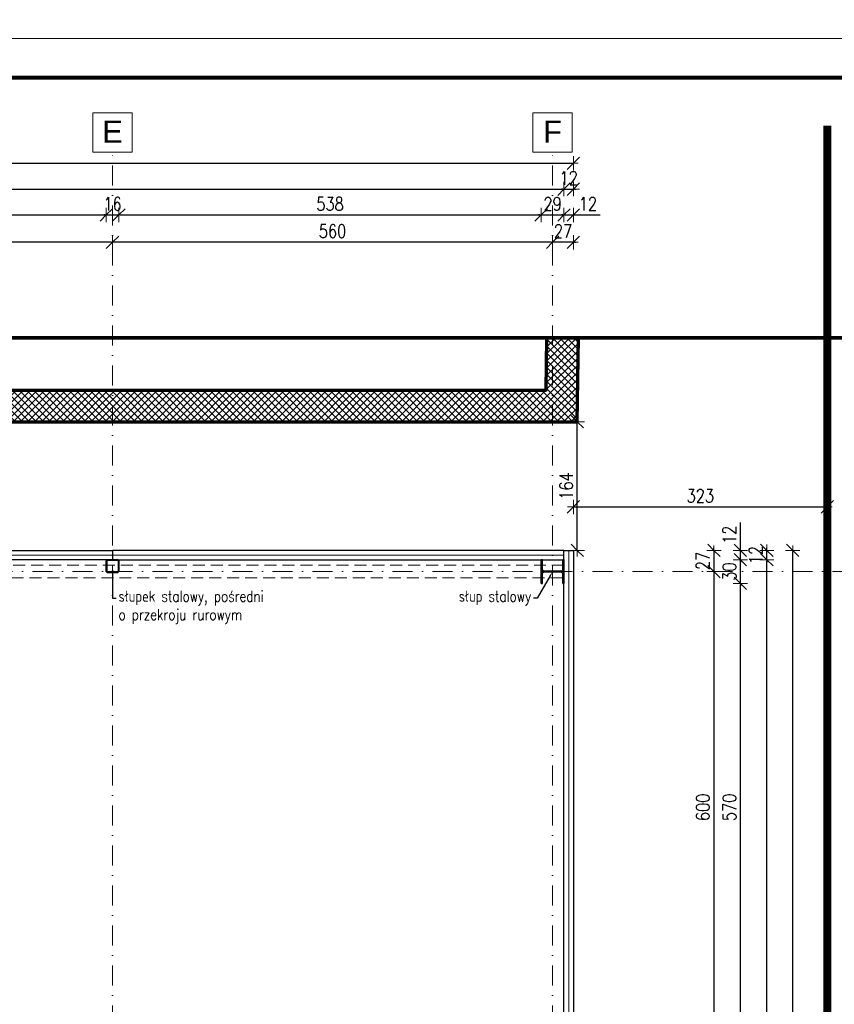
# Model space of a CAD drawing. Header units: millimetres. Extents: x 16720 to 74016, y 25810 to 81213.
# Tile 140 of 256: x 34469 to 35505, y 32107 to 33360. Entities that reach past the tile are written whole.
import ezdxf
from ezdxf import colors
from ezdxf.entities.mleader import LeaderData, LeaderLine
from ezdxf.math import Vec2, Vec3

# ---------------------------------------------------------------- set-up
doc = ezdxf.new("R2010")
doc.units = ezdxf.units.MM
doc.linetypes.add('DASHDOTX2', pattern=[50.8, 25.4, -12.7, 0, -12.7])
doc.linetypes.add('HIDDENX2', pattern=[19.05, 12.7, -6.35])
for name, color, linetype, lineweight in [('1', 7, 'Continuous', 9), ('_GRUBE', 7, 'Continuous', 40), ('_HATCH', 157, 'Continuous', 5), ('_IZOLACJA TERM.', 94, 'BATTING', 9), ('_L_GRANICA DZIAŁKI', 10, 'Continuous', 25), ('_OPISY', 110, 'Continuous', 9), ('_OŚ', 165, 'DASHDOTX2', 9), ('_PRZERYWANE', 252, 'HIDDENX2', 9), ('_PŁYTA WARSTWOWA', 70, 'Continuous', 25), ('_RAMKA', 212, 'Continuous', 9), ('_STAL', 113, 'Continuous', 35), ('_WYMIAR', 151, 'Continuous', 9)]:
    doc.layers.add(name, color=color, linetype=linetype, lineweight=lineweight)
doc.styles.add('ROMANS', font='romans.shx', dxfattribs={"width": 0.8, "height": 17})
doc.styles.get("Standard").update_dxf_attribs({"font": 'arial.ttf'})
doc.linetypes.add('BATTING', pattern='A,0.00254,-2.54,[134,ltypeshp.shx,S=2.54,R=0,X=-2.54,Y=0],-5.08,[134,ltypeshp.shx,S=2.54,R=180,X=2.54,Y=0],-2.54', length=10.16254)
doc.dimstyles.new('DOM w 100', dxfattribs={"dimscale": 8, "dimtxt": 2.5, "dimasz": 0.2, "dimexe": 1.25, "dimexo": 2, "dimgap": 0.7, "dimtad": 1, "dimdec": 0, "dimtxsty": 'ROMANS', "dimblk1": 'wymgreg', "dimblk2": 'wymgregII', "dimsah": 1, "dimcen": 2.5, "dimdle": 1, "dimse1": 1, "dimse2": 1, "dimadec": 0, "dimazin": 0, "dimtfac": 1, "dimtdec": 0, "dimtix": 1, "dimtmove": 1, "dimatfit": 3, "dimfxl": 1.25, "dimarcsym": 0})

# ---------------------------------------------------------------- blocks, each defined once
blk = doc.blocks.new('wymgreg')
at = {"layer": '1'}
for p, q in [((0, 0), (-4.95, -4.95)), ((4.77, 0), (-3.89, 0)), ((0, 5.67), (0, -5.67)), ((0, 0), (4.95, 4.95))]:
    blk.add_line(p, q, dxfattribs=at)
blk = doc.blocks.new('wymgregII')
at = {"layer": '1', "rotation": 180}
blk.add_blockref('wymgreg', (0, 0), dxfattribs=at)
blk = doc.blocks.new('*D6207')
at = {"layer": '_WYMIAR', "color": 0, "lineweight": -2}
blk.add_line((32321.8, 33176.9), (35171.6, 33176.9), dxfattribs=at)
at = {"layer": 'Defpoints', "color": 0}
for p in [(35173.2, 33176.9), (32320.2, 32684.4), (35173.2, 32684.4)]:
    blk.add_point(p, dxfattribs=at)
at = {"layer": '_WYMIAR', "color": 0, "linetype": 'ByBlock', "lineweight": -2, "xscale": 1.6, "yscale": 1.6, "zscale": 1.6, "rotation": 180}
blk.add_blockref('wymgreg', (32320.2, 33176.9), dxfattribs=at)
at = {"layer": '_WYMIAR', "color": 0, "linetype": 'ByBlock', "lineweight": -2, "xscale": 1.6, "yscale": 1.6, "zscale": 1.6}
blk.add_blockref('wymgregII', (35173.2, 33176.9), dxfattribs=at)
at = {"layer": '_WYMIAR', "color": 0, "insert": (33780.6, 33191), "char_height": 17, "attachment_point": 5, "style": 'ROMANS'}
blk.add_mtext('2853', dxfattribs=at)
blk = doc.blocks.new('*D6211')
at = {"layer": '_WYMIAR', "color": 0, "lineweight": -2}
blk.add_line((32333.8, 33144), (35159.6, 33144), dxfattribs=at)
at = {"layer": 'Defpoints', "color": 0}
for p in [(35161.2, 33144), (32332.2, 32684.4), (35161.2, 32684.4)]:
    blk.add_point(p, dxfattribs=at)
at = {"layer": '_WYMIAR', "color": 0, "linetype": 'ByBlock', "lineweight": -2, "xscale": 1.6, "yscale": 1.6, "zscale": 1.6, "rotation": 180}
blk.add_blockref('wymgreg', (32332.2, 33144), dxfattribs=at)
at = {"layer": '_WYMIAR', "color": 0, "linetype": 'ByBlock', "lineweight": -2, "xscale": 1.6, "yscale": 1.6, "zscale": 1.6}
blk.add_blockref('wymgregII', (35161.2, 33144), dxfattribs=at)
at = {"layer": '_WYMIAR', "color": 0, "insert": (33780.6, 33158.1), "char_height": 17, "attachment_point": 5, "style": 'ROMANS'}
blk.add_mtext('2829', dxfattribs=at)
blk = doc.blocks.new('*D6212')
at = {"layer": '_WYMIAR', "color": 0, "lineweight": -2}
for p, q in [((35159.6, 33144), (35158, 33144)), ((35161.2, 33144), (35173.2, 33144)), ((35174.8, 33144), (35176.4, 33144))]:
    blk.add_line(p, q, dxfattribs=at)
at = {"layer": 'Defpoints', "color": 0}
for p in [(35173.2, 33144), (35161.2, 32684.4), (35173.2, 32684.4)]:
    blk.add_point(p, dxfattribs=at)
at = {"layer": '_WYMIAR', "color": 0, "linetype": 'ByBlock', "lineweight": -2, "xscale": 1.6, "yscale": 1.6, "zscale": 1.6}
blk.add_blockref('wymgreg', (35161.2, 33144), dxfattribs=at)
at = {"layer": '_WYMIAR', "color": 0, "linetype": 'ByBlock', "lineweight": -2, "xscale": 1.6, "yscale": 1.6, "zscale": 1.6, "rotation": 180}
blk.add_blockref('wymgregII', (35173.2, 33144), dxfattribs=at)
at = {"layer": '_WYMIAR', "color": 0, "insert": (35167.2, 33158.1), "char_height": 17, "attachment_point": 5, "style": 'ROMANS'}
blk.add_mtext('12', dxfattribs=at)
blk = doc.blocks.new('*D6221')
at = {"layer": '_WYMIAR', "color": 0, "lineweight": -2}
blk.add_line((34036.3, 33111.1), (34577.1, 33111.1), dxfattribs=at)
at = {"layer": 'Defpoints', "color": 0}
for p in [(34578.7, 33111.1), (34034.7, 32667.6), (34578.7, 32667.6)]:
    blk.add_point(p, dxfattribs=at)
at = {"layer": '_WYMIAR', "color": 0, "linetype": 'ByBlock', "lineweight": -2, "xscale": 1.6, "yscale": 1.6, "zscale": 1.6, "rotation": 180}
blk.add_blockref('wymgreg', (34034.7, 33111.1), dxfattribs=at)
at = {"layer": '_WYMIAR', "color": 0, "linetype": 'ByBlock', "lineweight": -2, "xscale": 1.6, "yscale": 1.6, "zscale": 1.6}
blk.add_blockref('wymgregII', (34578.7, 33111.1), dxfattribs=at)
at = {"layer": '_WYMIAR', "color": 0, "insert": (34306.7, 33125.2), "char_height": 17, "attachment_point": 5, "style": 'ROMANS'}
blk.add_mtext('544', dxfattribs=at)
blk = doc.blocks.new('*D6222')
at = {"layer": '_WYMIAR', "color": 0, "lineweight": -2}
for p, q in [((34577.1, 33111.1), (34575.5, 33111.1)), ((34578.7, 33111.1), (34594.7, 33111.1)), ((34596.3, 33111.1), (34597.9, 33111.1))]:
    blk.add_line(p, q, dxfattribs=at)
at = {"layer": 'Defpoints', "color": 0}
for p in [(34594.7, 33111.1), (34578.7, 32667.6), (34594.7, 32667.6)]:
    blk.add_point(p, dxfattribs=at)
at = {"layer": '_WYMIAR', "color": 0, "linetype": 'ByBlock', "lineweight": -2, "xscale": 1.6, "yscale": 1.6, "zscale": 1.6}
blk.add_blockref('wymgreg', (34578.7, 33111.1), dxfattribs=at)
at = {"layer": '_WYMIAR', "color": 0, "linetype": 'ByBlock', "lineweight": -2, "xscale": 1.6, "yscale": 1.6, "zscale": 1.6, "rotation": 180}
blk.add_blockref('wymgregII', (34594.7, 33111.1), dxfattribs=at)
at = {"layer": '_WYMIAR', "color": 0, "insert": (34586.7, 33125.2), "char_height": 17, "attachment_point": 5, "style": 'ROMANS'}
blk.add_mtext('16', dxfattribs=at)
blk = doc.blocks.new('*D6223')
at = {"layer": '_WYMIAR', "color": 0, "lineweight": -2}
blk.add_line((34596.3, 33111.1), (35130.6, 33111.1), dxfattribs=at)
at = {"layer": 'Defpoints', "color": 0}
for p in [(35132.2, 33111.1), (34594.7, 32667.6), (35132.2, 32672.4)]:
    blk.add_point(p, dxfattribs=at)
at = {"layer": '_WYMIAR', "color": 0, "linetype": 'ByBlock', "lineweight": -2, "xscale": 1.6, "yscale": 1.6, "zscale": 1.6, "rotation": 180}
blk.add_blockref('wymgreg', (34594.7, 33111.1), dxfattribs=at)
at = {"layer": '_WYMIAR', "color": 0, "linetype": 'ByBlock', "lineweight": -2, "xscale": 1.6, "yscale": 1.6, "zscale": 1.6}
blk.add_blockref('wymgregII', (35132.2, 33111.1), dxfattribs=at)
at = {"layer": '_WYMIAR', "color": 0, "insert": (34863.5, 33125.2), "char_height": 17, "attachment_point": 5, "style": 'ROMANS'}
blk.add_mtext('538', dxfattribs=at)
blk = doc.blocks.new('*D6224')
at = {"layer": '_WYMIAR', "color": 0, "lineweight": -2}
for p, q in [((35130.6, 33111.1), (35129, 33111.1)), ((35132.2, 33111.1), (35161.2, 33111.1)), ((35162.8, 33111.1), (35164.4, 33111.1))]:
    blk.add_line(p, q, dxfattribs=at)
at = {"layer": 'Defpoints', "color": 0}
for p in [(35161.2, 33111.1), (35132.2, 32672.4), (35161.2, 32672.4)]:
    blk.add_point(p, dxfattribs=at)
at = {"layer": '_WYMIAR', "color": 0, "linetype": 'ByBlock', "lineweight": -2, "xscale": 1.6, "yscale": 1.6, "zscale": 1.6}
blk.add_blockref('wymgreg', (35132.2, 33111.1), dxfattribs=at)
at = {"layer": '_WYMIAR', "color": 0, "linetype": 'ByBlock', "lineweight": -2, "xscale": 1.6, "yscale": 1.6, "zscale": 1.6, "rotation": 180}
blk.add_blockref('wymgregII', (35161.2, 33111.1), dxfattribs=at)
at = {"layer": '_WYMIAR', "color": 0, "insert": (35146.7, 33125.2), "char_height": 17, "attachment_point": 5, "style": 'ROMANS'}
blk.add_mtext('29', dxfattribs=at)
blk = doc.blocks.new('*D6225')
at = {"layer": '_WYMIAR', "color": 0, "lineweight": -2}
for p, q in [((35159.6, 33111.1), (35158, 33111.1)), ((35161.2, 33111.1), (35173.2, 33111.1)), ((35173.2, 33111.1), (35207.3, 33111.1))]:
    blk.add_line(p, q, dxfattribs=at)
at = {"layer": 'Defpoints', "color": 0}
for p in [(35173.2, 33111.1), (35173.2, 32684.4), (35161.2, 32672.4)]:
    blk.add_point(p, dxfattribs=at)
at = {"layer": '_WYMIAR', "color": 0, "linetype": 'ByBlock', "lineweight": -2, "xscale": 1.6, "yscale": 1.6, "zscale": 1.6}
blk.add_blockref('wymgreg', (35161.2, 33111.1), dxfattribs=at)
at = {"layer": '_WYMIAR', "color": 0, "linetype": 'ByBlock', "lineweight": -2, "xscale": 1.6, "yscale": 1.6, "zscale": 1.6, "rotation": 180}
blk.add_blockref('wymgregII', (35173.2, 33111.1), dxfattribs=at)
at = {"layer": '_WYMIAR', "color": 0, "insert": (35191.7, 33125.2), "char_height": 17, "attachment_point": 5, "style": 'ROMANS'}
blk.add_mtext('12', dxfattribs=at)
blk = doc.blocks.new('*D6226')
at = {"layer": '_WYMIAR', "color": 0, "lineweight": -2}
for p, q in [((35145.1, 33076.4), (35143.5, 33076.4)), ((35173.2, 33076.4), (35146.7, 33076.4)), ((35174.8, 33076.4), (35176.4, 33076.4))]:
    blk.add_line(p, q, dxfattribs=at)
at = {"layer": 'Defpoints', "color": 0}
for p in [(35146.7, 33076.4), (35173.2, 32684.4), (35146.7, 32667.8)]:
    blk.add_point(p, dxfattribs=at)
at = {"layer": '_WYMIAR', "color": 0, "linetype": 'ByBlock', "lineweight": -2, "xscale": 1.6, "yscale": 1.6, "zscale": 1.6}
blk.add_blockref('wymgregII', (35146.7, 33076.4), dxfattribs=at)
at = {"layer": '_WYMIAR', "color": 0, "linetype": 'ByBlock', "lineweight": -2, "xscale": 1.6, "yscale": 1.6, "zscale": 1.6, "rotation": 180}
blk.add_blockref('wymgreg', (35173.2, 33076.4), dxfattribs=at)
at = {"layer": '_WYMIAR', "color": 0, "insert": (35160, 33090.5), "char_height": 17, "attachment_point": 5, "style": 'ROMANS'}
blk.add_mtext('27', dxfattribs=at)
blk = doc.blocks.new('*D6227')
at = {"layer": '_WYMIAR', "color": 0, "lineweight": -2}
blk.add_line((35145.1, 33076.4), (34588.3, 33076.4), dxfattribs=at)
at = {"layer": 'Defpoints', "color": 0}
for p in [(34586.7, 33076.4), (34586.7, 33076.4), (35146.7, 32667.8)]:
    blk.add_point(p, dxfattribs=at)
at = {"layer": '_WYMIAR', "color": 0, "linetype": 'ByBlock', "lineweight": -2, "xscale": 1.6, "yscale": 1.6, "zscale": 1.6, "rotation": 180}
blk.add_blockref('wymgregII', (34586.7, 33076.4), dxfattribs=at)
at = {"layer": '_WYMIAR', "color": 0, "linetype": 'ByBlock', "lineweight": -2, "xscale": 1.6, "yscale": 1.6, "zscale": 1.6}
blk.add_blockref('wymgreg', (35146.7, 33076.4), dxfattribs=at)
at = {"layer": '_WYMIAR', "color": 0, "insert": (34866.7, 33090.5), "char_height": 17, "attachment_point": 5, "style": 'ROMANS'}
blk.add_mtext('560', dxfattribs=at)
blk = doc.blocks.new('*D6228')
at = {"layer": '_WYMIAR', "color": 0, "lineweight": -2}
blk.add_line((34585.1, 33076.4), (34028.3, 33076.4), dxfattribs=at)
at = {"layer": 'Defpoints', "color": 0}
for p in [(34026.7, 33076.4), (34026.7, 33076.4), (34586.7, 33076.4)]:
    blk.add_point(p, dxfattribs=at)
at = {"layer": '_WYMIAR', "color": 0, "linetype": 'ByBlock', "lineweight": -2, "xscale": 1.6, "yscale": 1.6, "zscale": 1.6, "rotation": 180}
blk.add_blockref('wymgregII', (34026.7, 33076.4), dxfattribs=at)
at = {"layer": '_WYMIAR', "color": 0, "linetype": 'ByBlock', "lineweight": -2, "xscale": 1.6, "yscale": 1.6, "zscale": 1.6}
blk.add_blockref('wymgreg', (34586.7, 33076.4), dxfattribs=at)
at = {"layer": '_WYMIAR', "color": 0, "insert": (34306.7, 33090.5), "char_height": 17, "attachment_point": 5, "style": 'ROMANS'}
blk.add_mtext('560', dxfattribs=at)
blk = doc.blocks.new('*D6233')
at = {"layer": '_WYMIAR', "color": 0, "lineweight": -2}
blk.add_line((35452.4, 29632), (35452.4, 32682.8), dxfattribs=at)
at = {"layer": 'Defpoints', "color": 0}
for p in [(35173.2, 32684.4), (35452.4, 32684.4), (35173.2, 29630.4)]:
    blk.add_point(p, dxfattribs=at)
at = {"layer": '_WYMIAR', "color": 0, "linetype": 'ByBlock', "lineweight": -2, "xscale": 1.6, "yscale": 1.6, "zscale": 1.6}
for name, p, rotation in [('wymgregII', (35452.4, 32684.4), 90), ('wymgreg', (35452.4, 29630.4), 270)]:
    blk.add_blockref(name, p, dxfattribs=dict(at, rotation=rotation))
at = {"layer": '_WYMIAR', "color": 0, "insert": (35438.3, 31157.4), "char_height": 17, "attachment_point": 5, "rotation": 90, "style": 'ROMANS'}
blk.add_mtext('3054', dxfattribs=at)
blk = doc.blocks.new('*D6235')
at = {"layer": '_WYMIAR', "color": 0, "lineweight": -2}
blk.add_line((35419.4, 29644), (35419.4, 32670.8), dxfattribs=at)
at = {"layer": 'Defpoints', "color": 0}
for p in [(35161.2, 32672.4), (35419.4, 32672.4), (35161.2, 29642.4)]:
    blk.add_point(p, dxfattribs=at)
at = {"layer": '_WYMIAR', "color": 0, "linetype": 'ByBlock', "lineweight": -2, "xscale": 1.6, "yscale": 1.6, "zscale": 1.6}
for name, p, rotation in [('wymgregII', (35419.4, 32672.4), 90), ('wymgreg', (35419.4, 29642.4), 270)]:
    blk.add_blockref(name, p, dxfattribs=dict(at, rotation=rotation))
at = {"layer": '_WYMIAR', "color": 0, "insert": (35405.3, 31157.4), "char_height": 17, "attachment_point": 5, "rotation": 90, "style": 'ROMANS'}
blk.add_mtext('3030', dxfattribs=at)
blk = doc.blocks.new('*D6236')
at = {"layer": '_WYMIAR', "color": 0, "lineweight": -2}
for p, q in [((35419.4, 32686), (35419.4, 32687.6)), ((35419.4, 32672.4), (35419.4, 32684.4)), ((35419.4, 32670.8), (35419.4, 32669.2))]:
    blk.add_line(p, q, dxfattribs=at)
at = {"layer": 'Defpoints', "color": 0}
for p in [(35173.2, 32684.4), (35419.4, 32684.4), (35161.2, 32672.4)]:
    blk.add_point(p, dxfattribs=at)
at = {"layer": '_WYMIAR', "color": 0, "linetype": 'ByBlock', "lineweight": -2, "xscale": 1.6, "yscale": 1.6, "zscale": 1.6}
for name, p, rotation in [('wymgregII', (35419.4, 32684.4), 270), ('wymgreg', (35419.4, 32672.4), 90)]:
    blk.add_blockref(name, p, dxfattribs=dict(at, rotation=rotation))
at = {"layer": '_WYMIAR', "color": 0, "insert": (35405.3, 32678.4), "char_height": 17, "attachment_point": 5, "rotation": 90, "style": 'ROMANS'}
blk.add_mtext('12', dxfattribs=at)
blk = doc.blocks.new('*D6247')
at = {"layer": '_WYMIAR', "color": 0, "lineweight": -2}
blk.add_line((35385.8, 32074), (35385.8, 32640.8), dxfattribs=at)
at = {"layer": 'Defpoints', "color": 0}
for p in [(35161.2, 32642.4), (35385.8, 32642.4), (35161.2, 32072.4)]:
    blk.add_point(p, dxfattribs=at)
at = {"layer": '_WYMIAR', "color": 0, "linetype": 'ByBlock', "lineweight": -2, "xscale": 1.6, "yscale": 1.6, "zscale": 1.6}
for name, p, rotation in [('wymgregII', (35385.8, 32642.4), 90), ('wymgreg', (35385.8, 32072.4), 270)]:
    blk.add_blockref(name, p, dxfattribs=dict(at, rotation=rotation))
at = {"layer": '_WYMIAR', "color": 0, "insert": (35371.7, 32357.4), "char_height": 17, "attachment_point": 5, "rotation": 90, "style": 'ROMANS'}
blk.add_mtext('570', dxfattribs=at)
blk = doc.blocks.new('*D6248')
at = {"layer": '_WYMIAR', "color": 0, "lineweight": -2}
for p, q in [((35385.8, 32674), (35385.8, 32675.6)), ((35385.8, 32642.4), (35385.8, 32672.4)), ((35385.8, 32640.8), (35385.8, 32639.2))]:
    blk.add_line(p, q, dxfattribs=at)
at = {"layer": 'Defpoints', "color": 0}
for p in [(35161.2, 32672.4), (35385.8, 32672.4), (35161.2, 32642.4)]:
    blk.add_point(p, dxfattribs=at)
at = {"layer": '_WYMIAR', "color": 0, "linetype": 'ByBlock', "lineweight": -2, "xscale": 1.6, "yscale": 1.6, "zscale": 1.6}
for name, p, rotation in [('wymgregII', (35385.8, 32672.4), 270), ('wymgreg', (35385.8, 32642.4), 90)]:
    blk.add_blockref(name, p, dxfattribs=dict(at, rotation=rotation))
at = {"layer": '_WYMIAR', "color": 0, "insert": (35371.7, 32657.4), "char_height": 17, "attachment_point": 5, "rotation": 90, "style": 'ROMANS'}
blk.add_mtext('30', dxfattribs=at)
blk = doc.blocks.new('*D6249')
at = {"layer": '_WYMIAR', "color": 0, "lineweight": -2}
for p, q in [((35385.8, 32684.4), (35385.8, 32719.8)), ((35385.8, 32672.4), (35385.8, 32684.4)), ((35385.8, 32670.8), (35385.8, 32669.2))]:
    blk.add_line(p, q, dxfattribs=at)
at = {"layer": 'Defpoints', "color": 0}
for p in [(35161.2, 32684.4), (35385.8, 32684.4), (35161.2, 32672.4)]:
    blk.add_point(p, dxfattribs=at)
at = {"layer": '_WYMIAR', "color": 0, "linetype": 'ByBlock', "lineweight": -2, "xscale": 1.6, "yscale": 1.6, "zscale": 1.6}
for name, p, rotation in [('wymgregII', (35385.8, 32684.4), 270), ('wymgreg', (35385.8, 32672.4), 90)]:
    blk.add_blockref(name, p, dxfattribs=dict(at, rotation=rotation))
at = {"layer": '_WYMIAR', "color": 0, "insert": (35371.7, 32704.2), "char_height": 17, "attachment_point": 5, "rotation": 90, "style": 'ROMANS'}
blk.add_mtext('12', dxfattribs=at)
blk = doc.blocks.new('*D6250')
at = {"layer": '_WYMIAR', "color": 0, "lineweight": -2}
for p, q in [((35352.1, 32686), (35352.1, 32687.6)), ((35352.1, 32684.4), (35352.1, 32657.4)), ((35352.1, 32655.8), (35352.1, 32654.2))]:
    blk.add_line(p, q, dxfattribs=at)
at = {"layer": 'Defpoints', "color": 0}
for p in [(35173.2, 32684.4), (35164.5, 32657.4), (35352.1, 32657.4)]:
    blk.add_point(p, dxfattribs=at)
at = {"layer": '_WYMIAR', "color": 0, "linetype": 'ByBlock', "lineweight": -2, "xscale": 1.6, "yscale": 1.6, "zscale": 1.6}
for name, p, rotation in [('wymgreg', (35352.1, 32684.4), 270), ('wymgregII', (35352.1, 32657.4), 90)]:
    blk.add_blockref(name, p, dxfattribs=dict(at, rotation=rotation))
at = {"layer": '_WYMIAR', "color": 0, "insert": (35338, 32670.9), "char_height": 17, "attachment_point": 5, "rotation": 90, "style": 'ROMANS'}
blk.add_mtext('27', dxfattribs=at)
blk = doc.blocks.new('*D6251')
at = {"layer": '_WYMIAR', "color": 0, "lineweight": -2}
blk.add_line((35352.1, 32655.8), (35352.1, 32059), dxfattribs=at)
at = {"layer": 'Defpoints', "color": 0}
for p in [(35164.5, 32657.4), (35164.5, 32057.4), (35352.1, 32057.4)]:
    blk.add_point(p, dxfattribs=at)
at = {"layer": '_WYMIAR', "color": 0, "linetype": 'ByBlock', "lineweight": -2, "xscale": 1.6, "yscale": 1.6, "zscale": 1.6}
for name, p, rotation in [('wymgreg', (35352.1, 32657.4), 90), ('wymgregII', (35352.1, 32057.4), 270)]:
    blk.add_blockref(name, p, dxfattribs=dict(at, rotation=rotation))
at = {"layer": '_WYMIAR', "color": 0, "insert": (35338, 32357.4), "char_height": 17, "attachment_point": 5, "rotation": 90, "style": 'ROMANS'}
blk.add_mtext('600', dxfattribs=at)
blk = doc.blocks.new('*D6315')
at = {"layer": '_WYMIAR', "color": 0, "lineweight": -2}
blk.add_line((35178.2, 32686), (35178.2, 32846.5), dxfattribs=at)
at = {"layer": 'Defpoints', "color": 0}
for p in [(35173.2, 32848.1), (35178.2, 32848.1), (35173.2, 32684.4)]:
    blk.add_point(p, dxfattribs=at)
at = {"layer": '_WYMIAR', "color": 0, "linetype": 'ByBlock', "lineweight": -2, "xscale": 1.6, "yscale": 1.6, "zscale": 1.6}
for name, p, rotation in [('wymgregII', (35178.2, 32848.1), 90), ('wymgreg', (35178.2, 32684.4), 270)]:
    blk.add_blockref(name, p, dxfattribs=dict(at, rotation=rotation))
at = {"layer": '_WYMIAR', "color": 0, "insert": (35164.1, 32766.3), "char_height": 17, "attachment_point": 5, "rotation": 90, "style": 'ROMANS'}
blk.add_mtext('164', dxfattribs=at)
blk = doc.blocks.new('*D6316')
at = {"layer": '_WYMIAR', "color": 0, "lineweight": -2}
blk.add_line((35174.8, 32739.7), (35494.8, 32739.7), dxfattribs=at)
at = {"layer": 'Defpoints', "color": 0}
for p in [(35496.4, 32739.7), (35173.2, 32684.4), (35496.4, 32684.5)]:
    blk.add_point(p, dxfattribs=at)
at = {"layer": '_WYMIAR', "color": 0, "linetype": 'ByBlock', "lineweight": -2, "xscale": 1.6, "yscale": 1.6, "zscale": 1.6, "rotation": 180}
blk.add_blockref('wymgreg', (35173.2, 32739.7), dxfattribs=at)
at = {"layer": '_WYMIAR', "color": 0, "linetype": 'ByBlock', "lineweight": -2, "xscale": 1.6, "yscale": 1.6, "zscale": 1.6}
blk.add_blockref('wymgregII', (35496.4, 32739.7), dxfattribs=at)
at = {"layer": '_WYMIAR', "color": 0, "insert": (35334.8, 32753.8), "char_height": 17, "attachment_point": 5, "style": 'ROMANS'}
blk.add_mtext('323', dxfattribs=at)

msp = doc.modelspace()

# ---------------------------------------------------------------- hatches: boundary and pattern name
at = {"layer": '_HATCH'}
h = msp.add_hatch(dxfattribs=at)
h.set_pattern_fill('ANSI37', color=5, scale=2)
h.set_pattern_definition([(45, (0, 345.468), (-4.4901281, 4.4901281), []), (135, (0, 345.468), (-4.4901281, -4.4901281), [])])
h.paths.add_polyline_path([(35139.4, 32954.8), (35138.7, 32888.1), (32104.2, 32888.1), (32104.3, 32954.8), (32064.7, 32954.8), (32064.1, 32858.2), (32063.2, 32227.8), (32063.8, 32157.3), (31679.2, 32161.3), (31679.2, 32121.3), (32104.1, 32116.8), (32103.2, 32227.9), (32104.1, 32848.1), (35178.2, 32848.1), (35179.4, 32954.8)])

# ---------------------------------------------------------------- linework, layer by layer
at = {"layer": '_GRUBE', "color": 5, "lineweight": 70}
for points in [[(32104.1, 32848.1), (35178.2, 32848.1), (35179.6, 32954.8)], [(32104.2, 32888.1), (35138.7, 32888.1), (35139.6, 32954.8)]]:
    msp.add_lwpolyline(points, dxfattribs=at)
at = {"layer": '_IZOLACJA TERM.', "ltscale": 0.58}
for p, q in [((34026.7, 32678.4), (34586.7, 32678.4)), ((34586.7, 32678.4), (35161.2, 32678.4)), ((35167.2, 32684.4), (35167.2, 32057.4))]:
    msp.add_line(p, q, dxfattribs=at)
at = {"layer": '_L_GRANICA DZIAŁKI', "ltscale": 70, "const_width": 10}
msp.add_lwpolyline([(35496.9, 29292), (35496.3, 33224.8)], dxfattribs=at)
at = {"layer": '_OŚ'}
for p, q in [((34586.7, 29280.4), (34586.7, 33191.2)), ((35146.7, 29280.4), (35146.7, 33191.2)), ((35528.2, 32657.4), (30465.2, 32657.4))]:
    msp.add_line(p, q, dxfattribs=at)
at = {"layer": '_OŚ', "linetype": 'ByBlock'}
for points in [[(34561.7, 33191.2), (34611.7, 33191.2), (34611.7, 33241.2), (34561.7, 33241.2)], [(35121.7, 33191.2), (35171.7, 33191.2), (35171.7, 33241.2), (35121.7, 33241.2)]]:
    msp.add_lwpolyline(points, close=True, dxfattribs=at)
at = {"layer": '_PRZERYWANE', "ltscale": 5, "const_width": 5}
msp.add_lwpolyline([(31679.2, 31870), (31679.2, 32954.8), (35781.3, 32954.8)], dxfattribs=at)
at = {"layer": '_PRZERYWANE', "ltscale": 1.2}
msp.add_lwpolyline([(32332.2, 32665.4), (32332.2, 32649.4), (35161.2, 32649.4), (35161.2, 32665.4)], close=True, dxfattribs=at)
at = {"layer": '_PŁYTA WARSTWOWA'}
for points in [[(34026.7, 32672.4), (34026.7, 32684.4), (34586.7, 32684.4), (34586.7, 32672.4)], [(35161.2, 32672.4), (35161.2, 32684.4), (34586.7, 32684.4), (34586.7, 32672.4)], [(35161.2, 32057.4), (35161.2, 32684.4), (35173.2, 32684.4), (35173.2, 32057.4)]]:
    msp.add_lwpolyline(points, close=True, dxfattribs=at)
at = {"layer": '_RAMKA'}
for points in [[(30171.7, 37535.8), (36671.7, 37535.8), (36671.7, 33335.8), (30171.7, 33335.8)], [(30171.7, 33335.8), (36671.7, 33335.8), (36671.7, 29135.8), (30171.7, 29135.8)]]:
    msp.add_lwpolyline(points, close=True, dxfattribs=at)
at = {"layer": '_RAMKA', "const_width": 5}
msp.add_lwpolyline([(30221.7, 33285.8), (36621.7, 33285.8), (36621.7, 29185.8), (30371.7, 29185.8), (30371.7, 32105.8), (30221.7, 32105.8)], close=True, dxfattribs=at)
at = {"layer": '_STAL'}
for points in [[(34580.1, 32656.4), (34593.3, 32656.4, 0.414214), (34594.7, 32657.9), (34594.7, 32671, 0.414214), (34593.3, 32672.4), (34580.1, 32672.4, 0.414214), (34578.7, 32671), (34578.7, 32657.9, 0.414214)], [(34580.1, 32657), (34593.3, 32657, 0.414214), (34594.1, 32657.9), (34594.1, 32671, 0.414214), (34593.3, 32671.9), (34580.1, 32671.9, 0.414214), (34579.3, 32671), (34579.3, 32657.9, 0.414214)]]:
    msp.add_lwpolyline(points, format="xyb", close=True, dxfattribs=at)
msp.add_lwpolyline([(35132.2, 32642.4), (35133.6, 32642.4), (35133.6, 32654.3, -0.414214), (35136.3, 32657), (35157.1, 32657, -0.414214), (35159.8, 32654.3), (35159.8, 32642.4), (35161.2, 32642.4), (35161.2, 32672.4), (35159.8, 32672.4), (35159.8, 32660.6, -0.414214), (35157.1, 32657.9), (35136.3, 32657.9, -0.414214), (35133.6, 32660.6), (35133.6, 32672.4), (35132.2, 32672.4), (35132.2, 32642.4)], format="xyb", dxfattribs=at)

# ---------------------------------------------------------------- texts
at = {"layer": '_OPISY', "char_height": 28, "attachment_point": 5}
for s, insert in [('\\pxqc;E', (34586.7, 33217.1)), ('\\pxqc;F', (35146.7, 33217.1))]:
    msp.add_mtext_dynamic_manual_height_columns(s, width=127.013, gutter_width=12.5, heights=[0], dxfattribs=dict(at, insert=insert))

# ---------------------------------------------------------------- dimensions: what is measured, and where the dimension line sits
at = {"layer": '_WYMIAR'}
for base, p1, p2, picture, middle in [((35173.2, 33176.9), (32320.2, 32684.4), (35173.2, 32684.4), '*D6207', (33780.6, 33176.9)), ((35161.2, 33144), (32332.2, 32684.4), (35161.2, 32684.4), '*D6211', (33780.6, 33144)), ((35173.2, 33111.1), (35161.2, 32672.4), (35173.2, 32684.4), '*D6225', (35191.7, 33111.1))]:
    dim = msp.add_linear_dim(base=base, p1=p1, p2=p2, dimstyle='DOM w 100', dxfattribs=at)
    dim.commit()
    dim.dimension.update_dxf_attribs({"geometry": picture, "text_midpoint": middle, "dimtype": 160})
for base, p1, p2, picture, middle in [((35173.2, 33144), (35161.2, 32684.4), (35173.2, 32684.4), '*D6212', (35167.2, 33158.1)), ((34578.7, 33111.1), (34034.7, 32667.6), (34578.7, 32667.6), '*D6221', (34306.7, 33125.2)), ((34594.7, 33111.1), (34578.7, 32667.6), (34594.7, 32667.6), '*D6222', (34586.7, 33125.2)), ((35132.2092658, 33111.0801915), (34594.7092658, 32667.6181758), (35132.2092658, 32672.4252134), '*D6223', (34863.4592658, 33125.1801915)), ((35161.2, 33111.1), (35132.2, 32672.4), (35161.2, 32672.4), '*D6224', (35146.7, 33125.2)), ((34026.7, 33076.4), (34586.7, 33076.4), (34026.7, 33076.4), '*D6228', (34306.7, 33090.5)), ((34586.7, 33076.4), (35146.7, 32667.8), (34586.7, 33076.4), '*D6227', (34866.7, 33090.5)), ((35146.7092658, 33076.4225054), (35173.2092658, 32684.4252133), (35146.7092658, 32667.8407581), '*D6226', (35159.9592658, 33090.5225054)), ((35496.4, 32739.7), (35173.2, 32684.4), (35496.4, 32684.5), '*D6316', (35334.8, 32753.8))]:
    dim = msp.add_linear_dim(base=base, p1=p1, p2=p2, dimstyle='DOM w 100', dxfattribs=at)
    dim.commit()
    dim.dimension.update_dxf_attribs({"geometry": picture, "text_midpoint": middle})
for base, p1, p2, picture, middle in [((35178.2, 32848.1), (35173.2, 32684.4), (35173.2, 32848.1), '*D6315', (35164.1, 32766.3)), ((35419.4, 32684.4), (35161.2, 32672.4), (35173.2, 32684.4), '*D6236', (35405.3, 32678.4)), ((35352.1, 32657.4), (35173.2, 32684.4), (35164.5, 32657.4), '*D6250', (35338, 32670.9)), ((35452.4, 32684.4), (35173.2, 29630.4), (35173.2, 32684.4), '*D6233', (35438.3, 31157.4)), ((35419.4, 32672.4), (35161.2, 29642.4), (35161.2, 32672.4), '*D6235', (35405.3, 31157.4)), ((35385.8, 32672.4), (35161.2, 32642.4), (35161.2, 32672.4), '*D6248', (35371.7, 32657.4)), ((35352.1, 32057.4), (35164.5, 32657.4), (35164.5, 32057.4), '*D6251', (35338, 32357.4)), ((35385.8, 32642.4), (35161.2, 32072.4), (35161.2, 32642.4), '*D6247', (35371.7, 32357.4))]:
    dim = msp.add_linear_dim(base=base, p1=p1, p2=p2, angle=90, dimstyle='DOM w 100', dxfattribs=at)
    dim.commit()
    dim.dimension.update_dxf_attribs({"geometry": picture, "text_midpoint": middle})
dim = msp.add_linear_dim(base=(35385.8, 32684.4), p1=(35161.2, 32672.4), p2=(35161.2, 32684.4), angle=90, dimstyle='DOM w 100', dxfattribs=at)
dim.commit()
dim.dimension.update_dxf_attribs({"geometry": '*D6249', "text_midpoint": (35385.8, 32704.2), "dimtype": 160})

# ---------------------------------------------------------------- leaders
at = {"layer": '_OPISY'}
ml = msp.add_multileader_mtext('Standard', dxfattribs=at)
ml.set_content('{\\Fsimplex|c238;słupek stalowy, pośredni\\Po przekroju rurowym}', color=256, style='ROMANS')
ml.set_leader_properties()
ml.build(insert=Vec2(0, 0))
ml.multileader.update_dxf_attribs({"dogleg_length": 4, "arrow_head_size": 6})
ctx = ml.context
ctx.base_point, ctx.char_height, ctx.arrow_head_size, ctx.landing_gap_size, ctx.plane_origin, ctx.plane_x_axis, ctx.plane_y_axis = Vec3(34591.3, 32623.7), 14, 6, 3, Vec3(35100.7, 32299.8), Vec3(1, 0, 0), Vec3(0, 1, 0)
ctx.text_align_type = 2
notes = []
notes.append((ctx, [(1, (1, 1, 0), (34586.7, 32623.7), (1, 0, 0), 4.57, [(0, [(34586.7, 32664.4)], 0, [])])]))
ctx.mtext.insert, ctx.mtext.text_direction, ctx.mtext.flow_direction = Vec3(34594.3, 32633), Vec3(1, 0, 0), 5
ml = msp.add_multileader_mtext('Standard', dxfattribs=at)
ml.set_content('{\\Fsimplex|c238;słup stalowy \\P}', color=256, style='ROMANS')
ml.set_leader_properties()
ml.build(insert=Vec2(0, 0))
ml.multileader.update_dxf_attribs({"dogleg_length": 4, "arrow_head_size": 6})
ctx = ml.context
ctx.base_point, ctx.char_height, ctx.arrow_head_size, ctx.landing_gap_size, ctx.plane_origin, ctx.plane_x_axis, ctx.plane_y_axis = Vec3(35010.8, 32623.7), 14, 6, 3, Vec3(34648.1, 32292.5), Vec3(1, 0, 0), Vec3(0, 1, 0)
ctx.text_align_type = 2
notes.append((ctx, [(1, (1, 1, 0), (35126.9, 32623.7), (-1, 0, 0), 4.57, [(0, [(35146.7, 32657)], 0, [])])]))
ctx.mtext.insert, ctx.mtext.text_direction, ctx.mtext.alignment, ctx.mtext.flow_direction = Vec3(35119.4, 32633), Vec3(1, 0, 0), 3, 5
for ctx, leaders in notes:
    for number, flags, end, landing, length, lines in leaders:
        leader = LeaderData()
        leader.index, (leader.has_last_leader_line, leader.has_dogleg_vector, leader.attachment_direction) = number, flags
        leader.last_leader_point, leader.dogleg_vector, leader.dogleg_length = Vec3(end), Vec3(landing), length
        for number, points, colour, breaks in lines:
            line = LeaderLine()
            line.index, line.vertices, line.color, line.breaks = number, Vec3.list(points), colors.encode_raw_color(colour), breaks
            leader.lines.append(line)
        ctx.leaders.append(leader)

doc.saveas('drawing.dxf')
